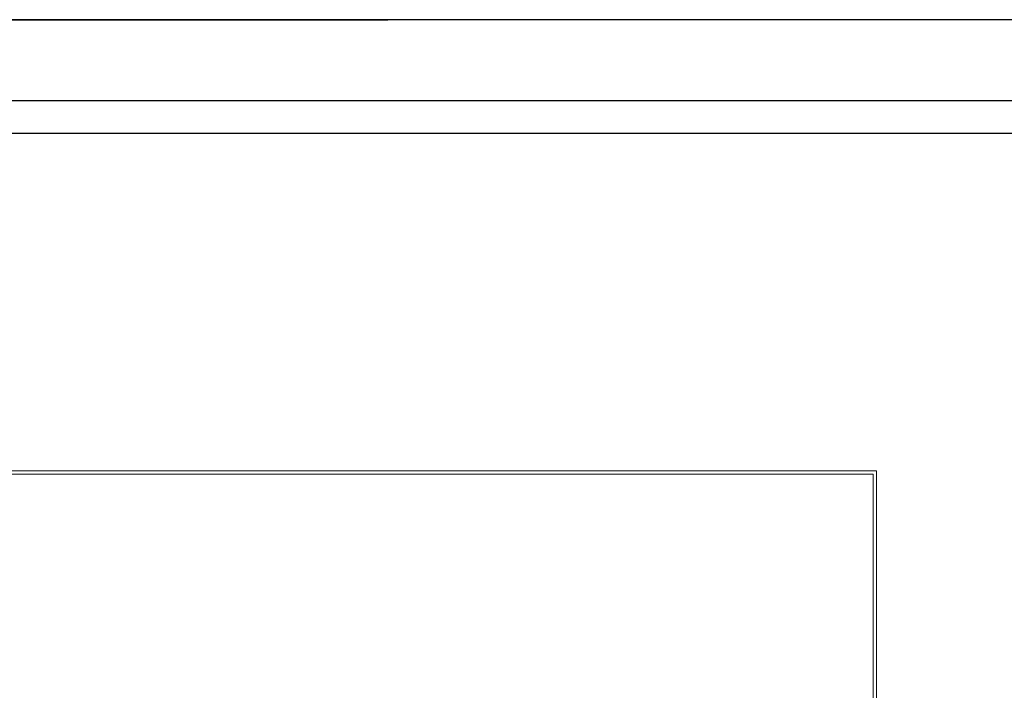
# Model space of a CAD drawing. Header units: metres. Extents: x 0 to 0.84, y 0 to 0.297.
# Tile 43 of 44: x 0.707 to 0.768, y 0.256 to 0.297. Entities that reach past the tile are written whole.
import ezdxf

# ---------------------------------------------------------------- set-up
doc = ezdxf.new("R2010")
doc.units = ezdxf.units.M
doc.linetypes.add('Teckovana 0.5x', pattern=[0.04, 0, -0.04])
doc.layers.add('Legende_ Beschreibung', color=7, linetype='Continuous', lineweight=25)
doc.layers.add('Standard', color=7, linetype='Continuous', lineweight=25)

msp = doc.modelspace()

# ---------------------------------------------------------------- linework, layer by layer
at = {"layer": 'Legende_ Beschreibung', "color": 7, "linetype": 'Continuous', "lineweight": 25, "transparency": 33554687}
msp.add_line((0.655, 0.29), (0.83, 0.29), dxfattribs=at)
at = {"layer": 'Standard', "color": 7, "linetype": 'Teckovana 0.5x', "lineweight": 35, "transparency": 33554687}
msp.add_line((0.63, 0.297), (0.84, 0.297), dxfattribs=at)
at = {"layer": 'Standard', "color": 7, "linetype": 'Continuous', "lineweight": 25, "transparency": 33554687}
for points in [[(0, 0), (0.84, 0), (0.84, 0.297), (0, 0.297), (0, 0)], [(0.005, 0.005), (0.835, 0.005), (0.835, 0.292), (0.005, 0.292), (0.005, 0.005)]]:
    msp.add_lwpolyline(points, close=True, dxfattribs=at)
at = {"layer": 'Standard', "color": 7, "linetype": 'Continuous', "lineweight": 13, "transparency": 33554687}
for points in [[(0.666545, 0.228375), (0.760125, 0.228375), (0.760125, 0.269175), (0.666545, 0.269175), (0.666545, 0.228375)], [(0.666745, 0.228575), (0.759925, 0.228575), (0.759925, 0.268975), (0.666745, 0.268975), (0.666745, 0.228575)]]:
    msp.add_lwpolyline(points, dxfattribs=at)

doc.saveas('drawing.dxf')
